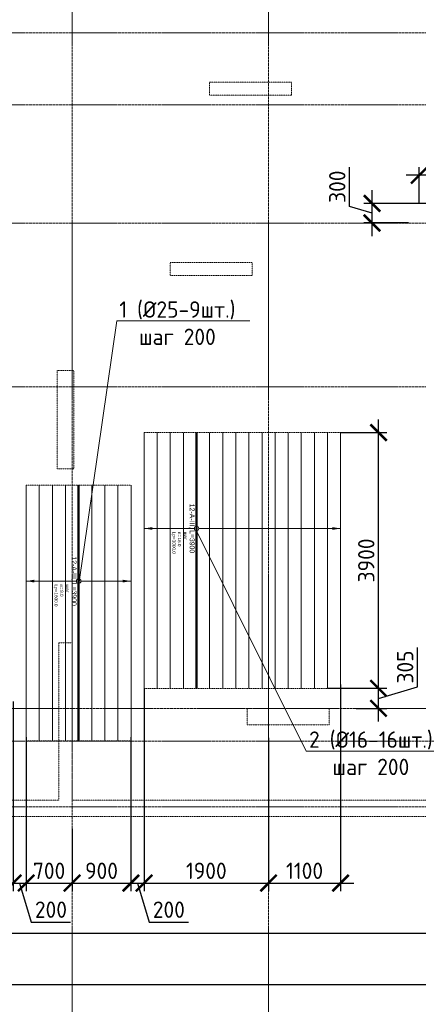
# Model space of a CAD drawing. Header units: millimetres. Extents: x -56135 to 1694203, y -446411 to -23139.
# Tile 195 of 256: x 895151 to 901238, y -131212 to -116199. Entities that reach past the tile are written whole.
import ezdxf
from ezdxf import colors
from ezdxf.entities.mleader import LeaderData, LeaderLine
from ezdxf.enums import TextEntityAlignment as Align
from ezdxf.math import Vec2, Vec3

# ---------------------------------------------------------------- set-up
doc = ezdxf.new("R2010")
doc.units = ezdxf.units.MM
doc.set_wipeout_variables(frame=1)
for name, pattern in [('01 Штриховая _4 мм_', [6, 3.5, -2.5]), ('______5', [1100, 800, -100, 100, -100]), ('GOST2.303 4', [7, 5, -2, 0]), ('осевая', [50.8, 31.75, -6.35, 6.35, -6.35])]:
    doc.linetypes.add(name, pattern=pattern)
for name, color, linetype, lineweight in [('0 Фундамент', 5, 'Continuous', 30), ('АрмСтер', 2, 'Continuous', 50), ('контур распр. стерхней', 2, 'GOST2.303 4', 20), ('Оси', 40, '______5', 18), ('подоснова', 151, 'Continuous', 5), ('РАЗМЕРЫ', 1, 'Continuous', 9), ('СТЕНЫ', 3, 'Continuous', 30)]:
    doc.layers.add(name, color=color, linetype=linetype, lineweight=lineweight)
doc.layers.add('АрмСтер_атрибуты', color=2, linetype='Continuous', lineweight=0, plot=False)
doc.layers.add('АрмСтер_невид', color=8, linetype='Continuous', lineweight=0, plot=False)
doc.styles.add('GOST-2.304_Type-B', font='GOST_Common.ttf')
doc.styles.get("Standard").update_dxf_attribs({"font": 'arial.ttf'})
doc.styles.add('Аннотативный', font='arial.ttf')
doc.dimstyles.new('СПДС', dxfattribs={"dimscale": 100, "dimtxt": 2.5, "dimasz": 2.5, "dimexe": 1.25, "dimexo": 0, "dimtad": 1, "dimdec": 0, "dimtxsty": 'GOST-2.304_Type-B', "dimblk": 'ARCHTICK', "dimcen": 2.5, "dimdle": 2, "dimadec": 0, "dimazin": 2, "dimtfac": 0.75, "dimtdec": 0, "dimtmove": 1, "dimatfit": 3, "dimfxl": 1, "dimtolj": 1, "dimarcsym": 1})

# ---------------------------------------------------------------- blocks, each defined once
blk = doc.blocks.new('оси 2.2-2.3')
at = {"layer": 'Оси', "color": 16, "linetype": 'осевая', "lineweight": 0, "transparency": 33554687}
for p, q in [((508254.9, -104267.9), (508254.9, -134893.5)), ((511254.9, -104267.9), (511254.9, -134893.5)), ((468076.3, -116595.4), (524372.9, -116595.4)), ((468076.3, -117695.4), (524372.9, -117695.4)), ((468076.3, -119495.4), (524372.9, -119495.4)), ((468076.3, -121995.4), (524372.9, -121995.4)), ((468653.8, -126895.4), (523707.4, -126895.4)), ((468076.3, -127395.4), (524372.9, -127395.4)), ((468076.3, -128395.4), (524372.9, -128395.4))]:
    blk.add_line(p, q, dxfattribs=at)
blk = doc.blocks.new('_ArchTick')
at = {"color": 0, "linetype": 'ByBlock', "const_width": 0.15}
blk.add_lwpolyline([(-0.5, -0.5), (0.5, 0.5)], dxfattribs=at)
blk = doc.blocks.new('*D175')
at = {"layer": 'DEFPOINTS', "color": 0, "transparency": 16777216}
for p in [(908951, -130129), (862151, -130711), (862151, -130913)]:
    blk.add_point(p, dxfattribs=at)
at = {"layer": 'РАЗМЕРЫ', "color": 0, "lineweight": -2, "transparency": 16777216}
for p, q in [((908951, -130129), (908951, -131038)), ((862151, -130711), (862151, -131038)), ((909151, -130913), (861951, -130913))]:
    blk.add_line(p, q, dxfattribs=at)
at = {"layer": 'РАЗМЕРЫ', "color": 0, "lineweight": -2, "transparency": 16777216, "xscale": 250, "yscale": 250, "zscale": 250, "rotation": 180}
blk.add_blockref('_ArchTick', (862151, -130913), dxfattribs=at)
at = {"layer": 'РАЗМЕРЫ', "color": 0, "lineweight": -2, "transparency": 16777216, "xscale": 250, "yscale": 250, "zscale": 250}
blk.add_blockref('_ArchTick', (908951, -130913), dxfattribs=at)
at = {"layer": 'РАЗМЕРЫ', "color": 0, "transparency": 16777216, "insert": (885551, -130725), "char_height": 250, "attachment_point": 5, "style": 'GOST-2.304_Type-B'}
blk.add_mtext('\\A1;46800', dxfattribs=at)
blk = doc.blocks.new('*U184')
at = {"layer": 'АрмСтер_невид', "ltscale": 100}
for p, q in [((-1463, 800), (2437, 800)), ((-1463, 600), (2437, 600)), ((-1463, 400), (2437, 400)), ((-1463, 200), (2437, 200)), ((-1463, -200), (2437, -200)), ((-1463, -400), (2437, -400)), ((-1463, -600), (2437, -600)), ((-1463, -800), (2437, -800))]:
    blk.add_line(p, q, dxfattribs=at)
at = {"layer": 'РАЗМЕРЫ'}
for p, q in [((112, 800), (-112, 800)), ((112, -800), (-112, -800))]:
    blk.add_line(p, q, dxfattribs=at)
at = {"layer": 'РАЗМЕРЫ', "ltscale": 15}
blk.add_line((0, -800), (0, 800), dxfattribs=at)
at = {"layer": 'РАЗМЕРЫ'}
for points in [[(0, 800), (21, 675), (-21, 675)], [(0, -800), (21, -675), (-21, -675)]]:
    blk.add_solid(points, dxfattribs=at)
at = {"layer": 'АрмСтер_атрибуты', "color": 215, "ltscale": 15, "style": 'Аннотативный'}
for s, p in [('шаг', (51, -194)), ('n=', (51, -285)), ('Lр=', (50, -368))]:
    blk.add_text(s, height=50, dxfattribs=at).set_placement(p)
at = {"layer": 'АрмСтер_атрибуты', "style": 'Аннотативный', "flags": 8}
blk.add_attdef('ПОЗ', (110, 30), '', height=75, dxfattribs=at)
at = {"layer": 'АрмСтер_атрибуты', "color": 215, "style": 'Аннотативный'}
for tag, p, flags in [('ШАГ', (191, -194), 10), ('КОЛ', (138, -285), 8), ('ШИРИНА', (173, -368), 8)]:
    blk.add_attdef(tag, p, '', height=50, dxfattribs=dict(at, flags=flags))
at = {"layer": 'АрмСтер_атрибуты', "flags": 9}
for tag, p in [('ОБОЗНАЧЕНИЕ', (-1034, -1124)), ('МАССА', (-1034, -1010))]:
    blk.add_attdef(tag, p, '', height=75, dxfattribs=at)
at = {"linetype": 'Continuous', "lineweight": 0}
blk.add_wipeout([(35, 0), (28, 21), (11, 33), (-11, 33), (-28, 21), (-35, 0), (-28, -21), (-11, -33), (11, -33), (28, -21)], dxfattribs=at)
at = {"color": 0, "linetype": 'ByBlock', "lineweight": -2, "ltscale": 100}
blk.add_line((-1463, 0), (2437, 0), dxfattribs=at)
at = {"layer": 'АрмСтер_невид', "ltscale": 100}
blk.add_line((-1463, 0), (2437, 0), dxfattribs=at)
at = {"layer": 'РАЗМЕРЫ'}
blk.add_circle((0, 0), 35, dxfattribs=at)
at = {"layer": 'АрмСтер_атрибуты', "style": 'Аннотативный', "flags": 8}
blk.add_attdef('НАИМЕНОВАНИЕ', text='', height=75, dxfattribs=at).set_placement((0, -29), align=Align.TOP_CENTER)
blk = doc.blocks.new('_None')
blk = doc.blocks.new('*U185')
at = {"layer": 'АрмСтер_невид', "ltscale": 100}
for p, q in [((-1463, 2200), (2437, 2200)), ((-1463, 2000), (2437, 2000)), ((-1463, 1800), (2437, 1800)), ((-1463, 1600), (2437, 1600)), ((-1463, 1400), (2437, 1400)), ((-1463, 1200), (2437, 1200)), ((-1463, 1000), (2437, 1000)), ((-1463, 800), (2437, 800)), ((-1463, 600), (2437, 600)), ((-1463, 400), (2437, 400)), ((-1463, 200), (2437, 200)), ((-1463, -200), (2437, -200)), ((-1463, -400), (2437, -400)), ((-1463, -600), (2437, -600)), ((-1463, -800), (2437, -800))]:
    blk.add_line(p, q, dxfattribs=at)
at = {"layer": 'РАЗМЕРЫ'}
for p, q in [((112, 2200), (-112, 2200)), ((112, -800), (-112, -800))]:
    blk.add_line(p, q, dxfattribs=at)
at = {"layer": 'РАЗМЕРЫ', "ltscale": 15}
blk.add_line((0, -800), (0, 2200), dxfattribs=at)
at = {"layer": 'РАЗМЕРЫ'}
for points in [[(0, 2200), (21, 2075), (-21, 2075)], [(0, -800), (21, -675), (-21, -675)]]:
    blk.add_solid(points, dxfattribs=at)
at = {"layer": 'АрмСтер_атрибуты', "color": 215, "ltscale": 15, "style": 'Аннотативный'}
for s, p in [('шаг', (51, -194)), ('n=', (51, -285)), ('Lр=', (50, -368))]:
    blk.add_text(s, height=50, dxfattribs=at).set_placement(p)
at = {"layer": 'АрмСтер_атрибуты', "style": 'Аннотативный', "flags": 8}
blk.add_attdef('ПОЗ', (110, 30), '', height=75, dxfattribs=at)
at = {"layer": 'АрмСтер_атрибуты', "color": 215, "style": 'Аннотативный'}
for tag, p, flags in [('ШАГ', (191, -194), 10), ('КОЛ', (138, -285), 8), ('ШИРИНА', (173, -368), 8)]:
    blk.add_attdef(tag, p, '', height=50, dxfattribs=dict(at, flags=flags))
at = {"layer": 'АрмСтер_атрибуты', "flags": 9}
for tag, p in [('ОБОЗНАЧЕНИЕ', (-1034, -1124)), ('МАССА', (-1034, -1010))]:
    blk.add_attdef(tag, p, '', height=75, dxfattribs=at)
at = {"linetype": 'Continuous', "lineweight": 0}
blk.add_wipeout([(35, 0), (28, 21), (11, 33), (-11, 33), (-28, 21), (-35, 0), (-28, -21), (-11, -33), (11, -33), (28, -21)], dxfattribs=at)
at = {"color": 0, "linetype": 'ByBlock', "lineweight": -2, "ltscale": 100}
blk.add_line((-1463, 0), (2437, 0), dxfattribs=at)
at = {"layer": 'АрмСтер_невид', "ltscale": 100}
blk.add_line((-1463, 0), (2437, 0), dxfattribs=at)
at = {"layer": 'РАЗМЕРЫ'}
blk.add_circle((0, 0), 35, dxfattribs=at)
at = {"layer": 'АрмСтер_атрибуты', "style": 'Аннотативный', "flags": 8}
blk.add_attdef('НАИМЕНОВАНИЕ', text='', height=75, dxfattribs=at).set_placement((0, -29), align=Align.TOP_CENTER)
blk = doc.blocks.new('*D196')
at = {"layer": 'DEFPOINTS', "color": 0, "transparency": 16777216}
for p in [(901251, -118571), (901251, -119000), (902751, -118906)]:
    blk.add_point(p, dxfattribs=at)
at = {"layer": 'РАЗМЕРЫ', "color": 0, "lineweight": -2, "transparency": 16777216}
for p, q in [((901251, -119000), (901251, -118446)), ((902751, -118906), (902751, -118446)), ((902951, -118571), (901051, -118571))]:
    blk.add_line(p, q, dxfattribs=at)
at = {"layer": 'РАЗМЕРЫ', "color": 0, "lineweight": -2, "transparency": 16777216, "xscale": 250, "yscale": 250, "zscale": 250, "rotation": 180}
blk.add_blockref('_ArchTick', (901251, -118571), dxfattribs=at)
at = {"layer": 'РАЗМЕРЫ', "color": 0, "lineweight": -2, "transparency": 16777216, "xscale": 250, "yscale": 250, "zscale": 250}
blk.add_blockref('_ArchTick', (902751, -118571), dxfattribs=at)
at = {"layer": 'РАЗМЕРЫ', "color": 0, "transparency": 16777216, "insert": (902001, -118383), "char_height": 250, "attachment_point": 5, "style": 'GOST-2.304_Type-B'}
blk.add_mtext('\\A1;1500', dxfattribs=at)
blk = doc.blocks.new('*D208')
at = {"layer": 'DEFPOINTS', "color": 0, "transparency": 16777216}
for p in [(900531, -119000), (901361, -119000), (901090, -119299)]:
    blk.add_point(p, dxfattribs=at)
at = {"layer": 'РАЗМЕРЫ', "color": 0, "lineweight": -2, "transparency": 16777216}
for p, q in [((900188, -119046), (900188, -118446)), ((900531, -119499), (900531, -118800)), ((900531, -119149), (900188, -119046)), ((901361, -119000), (900406, -119000)), ((901090, -119299), (900406, -119299))]:
    blk.add_line(p, q, dxfattribs=at)
at = {"layer": 'РАЗМЕРЫ', "color": 0, "lineweight": -2, "transparency": 16777216, "xscale": 250, "yscale": 250, "zscale": 250}
for p, rotation in [((900531, -119000), 90), ((900531, -119299), 270)]:
    blk.add_blockref('_ArchTick', p, dxfattribs=dict(at, rotation=rotation))
at = {"layer": 'РАЗМЕРЫ', "color": 0, "transparency": 16777216, "insert": (900000, -118746), "char_height": 250, "attachment_point": 5, "rotation": 90, "style": 'GOST-2.304_Type-B'}
blk.add_mtext('\\A1;300', dxfattribs=at)
blk = doc.blocks.new('*D230')
at = {"layer": 'DEFPOINTS', "color": 0, "transparency": 16777216}
for p in [(895051, -126597), (893651, -127199), (895051, -129363)]:
    blk.add_point(p, dxfattribs=at)
at = {"layer": 'РАЗМЕРЫ', "color": 0, "lineweight": -2, "transparency": 16777216}
for p, q in [((895051, -126597), (895051, -129488)), ((893651, -127199), (893651, -129488)), ((893451, -129363), (895251, -129363))]:
    blk.add_line(p, q, dxfattribs=at)
at = {"layer": 'РАЗМЕРЫ', "color": 0, "lineweight": -2, "transparency": 16777216, "xscale": 250, "yscale": 250, "zscale": 250, "rotation": 180}
blk.add_blockref('_ArchTick', (893651, -129363), dxfattribs=at)
at = {"layer": 'РАЗМЕРЫ', "color": 0, "lineweight": -2, "transparency": 16777216, "xscale": 250, "yscale": 250, "zscale": 250}
blk.add_blockref('_ArchTick', (895051, -129363), dxfattribs=at)
at = {"layer": 'РАЗМЕРЫ', "color": 0, "transparency": 16777216, "insert": (894351, -129176), "char_height": 250, "attachment_point": 5, "style": 'GOST-2.304_Type-B'}
blk.add_mtext('\\A1;1400', dxfattribs=at)
blk = doc.blocks.new('*D231')
at = {"layer": 'DEFPOINTS', "color": 0, "transparency": 16777216}
for p in [(895051, -126597), (895251, -127139), (895251, -129363)]:
    blk.add_point(p, dxfattribs=at)
at = {"layer": 'РАЗМЕРЫ', "color": 0, "lineweight": -2, "transparency": 16777216}
for p, q in [((895051, -126597), (895051, -129488)), ((895251, -127139), (895251, -129488)), ((894851, -129363), (895451, -129363)), ((895151, -129363), (895329, -129957)), ((895329, -129957), (895929, -129957))]:
    blk.add_line(p, q, dxfattribs=at)
at = {"layer": 'РАЗМЕРЫ', "color": 0, "lineweight": -2, "transparency": 16777216, "xscale": 250, "yscale": 250, "zscale": 250, "rotation": 180}
blk.add_blockref('_ArchTick', (895051, -129363), dxfattribs=at)
at = {"layer": 'РАЗМЕРЫ', "color": 0, "lineweight": -2, "transparency": 16777216, "xscale": 250, "yscale": 250, "zscale": 250}
blk.add_blockref('_ArchTick', (895251, -129363), dxfattribs=at)
at = {"layer": 'РАЗМЕРЫ', "color": 0, "transparency": 16777216, "insert": (895629, -129769), "char_height": 250, "attachment_point": 5, "style": 'GOST-2.304_Type-B'}
blk.add_mtext('\\A1;200', dxfattribs=at)
blk = doc.blocks.new('*D232')
at = {"layer": 'DEFPOINTS', "color": 0, "transparency": 16777216}
for p in [(895251, -127139), (895951, -128536), (895951, -129363)]:
    blk.add_point(p, dxfattribs=at)
at = {"layer": 'РАЗМЕРЫ', "color": 0, "lineweight": -2, "transparency": 16777216}
for p, q in [((895251, -127139), (895251, -129488)), ((895951, -128536), (895951, -129488)), ((895051, -129363), (896151, -129363))]:
    blk.add_line(p, q, dxfattribs=at)
at = {"layer": 'РАЗМЕРЫ', "color": 0, "lineweight": -2, "transparency": 16777216, "xscale": 250, "yscale": 250, "zscale": 250, "rotation": 180}
blk.add_blockref('_ArchTick', (895251, -129363), dxfattribs=at)
at = {"layer": 'РАЗМЕРЫ', "color": 0, "lineweight": -2, "transparency": 16777216, "xscale": 250, "yscale": 250, "zscale": 250}
blk.add_blockref('_ArchTick', (895951, -129363), dxfattribs=at)
at = {"layer": 'РАЗМЕРЫ', "color": 0, "transparency": 16777216, "insert": (895601, -129176), "char_height": 250, "attachment_point": 5, "style": 'GOST-2.304_Type-B'}
blk.add_mtext('\\A1;700', dxfattribs=at)
blk = doc.blocks.new('*D233')
at = {"layer": 'DEFPOINTS', "color": 0, "transparency": 16777216}
for p in [(897051, -126394), (896851, -127139), (897051, -129363)]:
    blk.add_point(p, dxfattribs=at)
at = {"layer": 'РАЗМЕРЫ', "color": 0, "lineweight": -2, "transparency": 16777216}
for p, q in [((897051, -126394), (897051, -129488)), ((896851, -127139), (896851, -129488)), ((896651, -129363), (897251, -129363)), ((896951, -129363), (897129, -129957)), ((897129, -129957), (897729, -129957))]:
    blk.add_line(p, q, dxfattribs=at)
at = {"layer": 'РАЗМЕРЫ', "color": 0, "lineweight": -2, "transparency": 16777216, "xscale": 250, "yscale": 250, "zscale": 250, "rotation": 180}
blk.add_blockref('_ArchTick', (896851, -129363), dxfattribs=at)
at = {"layer": 'РАЗМЕРЫ', "color": 0, "lineweight": -2, "transparency": 16777216, "xscale": 250, "yscale": 250, "zscale": 250}
blk.add_blockref('_ArchTick', (897051, -129363), dxfattribs=at)
at = {"layer": 'РАЗМЕРЫ', "color": 0, "transparency": 16777216, "insert": (897429, -129769), "char_height": 250, "attachment_point": 5, "style": 'GOST-2.304_Type-B'}
blk.add_mtext('\\A1;200', dxfattribs=at)
blk = doc.blocks.new('*D234')
at = {"layer": 'DEFPOINTS', "color": 0, "transparency": 16777216}
for p in [(897051, -126394), (898951, -127147), (898951, -129363)]:
    blk.add_point(p, dxfattribs=at)
at = {"layer": 'РАЗМЕРЫ', "color": 0, "lineweight": -2, "transparency": 16777216}
for p, q in [((897051, -126394), (897051, -129488)), ((898951, -127147), (898951, -129488)), ((896851, -129363), (899151, -129363))]:
    blk.add_line(p, q, dxfattribs=at)
at = {"layer": 'РАЗМЕРЫ', "color": 0, "lineweight": -2, "transparency": 16777216, "xscale": 250, "yscale": 250, "zscale": 250, "rotation": 180}
blk.add_blockref('_ArchTick', (897051, -129363), dxfattribs=at)
at = {"layer": 'РАЗМЕРЫ', "color": 0, "lineweight": -2, "transparency": 16777216, "xscale": 250, "yscale": 250, "zscale": 250}
blk.add_blockref('_ArchTick', (898951, -129363), dxfattribs=at)
at = {"layer": 'РАЗМЕРЫ', "color": 0, "transparency": 16777216, "insert": (898001, -129176), "char_height": 250, "attachment_point": 5, "style": 'GOST-2.304_Type-B'}
blk.add_mtext('\\A1;1900', dxfattribs=at)
blk = doc.blocks.new('*D235')
at = {"layer": 'DEFPOINTS', "color": 0, "transparency": 16777216}
for p in [(900051, -126336), (898951, -127147), (900051, -129363)]:
    blk.add_point(p, dxfattribs=at)
at = {"layer": 'РАЗМЕРЫ', "color": 0, "lineweight": -2, "transparency": 16777216}
for p, q in [((900051, -126336), (900051, -129488)), ((898951, -127147), (898951, -129488)), ((898751, -129363), (900251, -129363))]:
    blk.add_line(p, q, dxfattribs=at)
at = {"layer": 'РАЗМЕРЫ', "color": 0, "lineweight": -2, "transparency": 16777216, "xscale": 250, "yscale": 250, "zscale": 250, "rotation": 180}
blk.add_blockref('_ArchTick', (898951, -129363), dxfattribs=at)
at = {"layer": 'РАЗМЕРЫ', "color": 0, "lineweight": -2, "transparency": 16777216, "xscale": 250, "yscale": 250, "zscale": 250}
blk.add_blockref('_ArchTick', (900051, -129363), dxfattribs=at)
at = {"layer": 'РАЗМЕРЫ', "color": 0, "transparency": 16777216, "insert": (899501, -129176), "char_height": 250, "attachment_point": 5, "style": 'GOST-2.304_Type-B'}
blk.add_mtext('\\A1;1100', dxfattribs=at)
blk = doc.blocks.new('*D236')
at = {"layer": 'DEFPOINTS', "color": 0, "transparency": 16777216}
for p in [(896851, -128419), (895951, -128536), (896851, -129363)]:
    blk.add_point(p, dxfattribs=at)
at = {"layer": 'РАЗМЕРЫ', "color": 0, "lineweight": -2, "transparency": 16777216}
for p, q in [((896851, -128419), (896851, -129488)), ((895951, -128536), (895951, -129488)), ((895751, -129363), (897051, -129363))]:
    blk.add_line(p, q, dxfattribs=at)
at = {"layer": 'РАЗМЕРЫ', "color": 0, "lineweight": -2, "transparency": 16777216, "xscale": 250, "yscale": 250, "zscale": 250, "rotation": 180}
blk.add_blockref('_ArchTick', (895951, -129363), dxfattribs=at)
at = {"layer": 'РАЗМЕРЫ', "color": 0, "lineweight": -2, "transparency": 16777216, "xscale": 250, "yscale": 250, "zscale": 250}
blk.add_blockref('_ArchTick', (896851, -129363), dxfattribs=at)
at = {"layer": 'РАЗМЕРЫ', "color": 0, "transparency": 16777216, "insert": (896401, -129176), "char_height": 250, "attachment_point": 5, "style": 'GOST-2.304_Type-B'}
blk.add_mtext('\\A1;900', dxfattribs=at)
blk = doc.blocks.new('*D250')
at = {"layer": 'DEFPOINTS', "color": 0, "transparency": 16777216}
for p in [(899851, -126394), (900631, -126394), (900291, -126699)]:
    blk.add_point(p, dxfattribs=at)
at = {"layer": 'РАЗМЕРЫ', "color": 0, "lineweight": -2, "transparency": 16777216}
for p, q in [((901224, -126369), (901224, -125769)), ((900631, -126899), (900631, -126194)), ((899851, -126394), (900756, -126394)), ((900631, -126547), (901224, -126369)), ((900291, -126699), (900756, -126699))]:
    blk.add_line(p, q, dxfattribs=at)
at = {"layer": 'РАЗМЕРЫ', "color": 0, "lineweight": -2, "transparency": 16777216, "xscale": 250, "yscale": 250, "zscale": 250}
for p, rotation in [((900631, -126394), 90), ((900631, -126699), 270)]:
    blk.add_blockref('_ArchTick', p, dxfattribs=dict(at, rotation=rotation))
at = {"layer": 'РАЗМЕРЫ', "color": 0, "transparency": 16777216, "insert": (901037, -126069), "char_height": 250, "attachment_point": 5, "rotation": 90, "style": 'GOST-2.304_Type-B'}
blk.add_mtext('\\A1;305', dxfattribs=at)
blk = doc.blocks.new('*D251')
at = {"layer": 'DEFPOINTS', "color": 0, "transparency": 16777216}
for p in [(900051, -122494), (900631, -122494), (899851, -126394)]:
    blk.add_point(p, dxfattribs=at)
at = {"layer": 'РАЗМЕРЫ', "color": 0, "lineweight": -2, "transparency": 16777216}
for p, q in [((900631, -126594), (900631, -122294)), ((900051, -122494), (900756, -122494)), ((899851, -126394), (900756, -126394))]:
    blk.add_line(p, q, dxfattribs=at)
at = {"layer": 'РАЗМЕРЫ', "color": 0, "lineweight": -2, "transparency": 16777216, "xscale": 250, "yscale": 250, "zscale": 250}
for p, rotation in [((900631, -122494), 90), ((900631, -126394), 270)]:
    blk.add_blockref('_ArchTick', p, dxfattribs=dict(at, rotation=rotation))
at = {"layer": 'РАЗМЕРЫ', "color": 0, "transparency": 16777216, "insert": (900443, -124444), "char_height": 250, "attachment_point": 5, "rotation": 90, "style": 'GOST-2.304_Type-B'}
blk.add_mtext('\\A1;3900', dxfattribs=at)
blk = doc.blocks.new('стены  тп')
at = {"layer": 'СТЕНЫ', "color": 251, "linetype": '01 Штриховая _4 мм_', "lineweight": 0, "true_color": 0x636466}
for p, q in [((579862, -327476, 3100), (578612, -327476, 3100)), ((578612, -327476, 3100), (578612, -327676, 3100)), ((579862, -327676, 3100), (579862, -327476, 3100)), ((578612, -327676, 3100), (579862, -327676, 3100)), ((579262, -330226, 3100), (578012, -330226, 3100)), ((578012, -330226, 3100), (578012, -330426, 3100)), ((579262, -330426, 3100), (579262, -330226, 3100)), ((578012, -330426, 3100), (579262, -330426, 3100)), ((576537, -331876, 3100), (576287, -331876, 3100)), ((576287, -331876, 3100), (576287, -331876, 3100)), ((576287, -331876, 3100), (576287, -331996, 3100)), ((576537, -331996, 3100), (576537, -331876, 3100)), ((576287, -331996, 3100), (576287, -333376, 3100)), ((576537, -333376, 3100), (576537, -331996, 3100)), ((576287, -333376, 3100), (576512, -333376, 3100)), ((576512, -333376, 3100), (576537, -333376, 3100)), ((576512, -336026, 3100), (576312, -336026, 3100)), ((576312, -336026, 3100), (576312, -336146, 3100)), ((576512, -336146, 3100), (576512, -336026, 3100)), ((576312, -336146, 3100), (576312, -338426, 3100)), ((576512, -338426, 3100), (576512, -336146, 3100)), ((579312, -337026, 3100), (579187, -337026, 3100)), ((579187, -337026, 3100), (579187, -337276, 3100)), ((580192, -337026, 3100), (579312, -337026, 3100)), ((580312, -337026, 3100), (580192, -337026, 3100)), ((580437, -337026, 3100), (580312, -337026, 3100)), ((580437, -337276, 3100), (580437, -337026, 3100)), ((579187, -337276, 3100), (579312, -337276, 3100)), ((579312, -337276, 3100), (580192, -337276, 3100)), ((580192, -337276, 3100), (580312, -337276, 3100)), ((580312, -337276, 3100), (580437, -337276, 3100)), ((576312, -338426, 3100), (573662, -338426, 3100)), ((578212, -338426, 3100), (576512, -338426, 3100)), ((578332, -338426, 3100), (578212, -338426, 3100)), ((580192, -338426, 3100), (578332, -338426, 3100)), ((580312, -338426, 3100), (580192, -338426, 3100)), ((583112, -338426, 3100), (580312, -338426, 3100)), ((564162, -338676, 3100), (589512, -338676, 3100))]:
    blk.add_line(p, q, dxfattribs=at)

msp = doc.modelspace()

# ---------------------------------------------------------------- linework, layer by layer
at = {"layer": '0 Фундамент'}
msp.add_lwpolyline([(861851, -105949.2), (861851, -130129.2), (869201, -130129.2), (869201, -130129.2), (881701, -130129.2), (881701, -130129.2), (884051, -130129.2), (884051, -130129.2), (909501, -130129.2), (909501, -126049.2), (910981, -126049.2), (910981, -117449.2), (909501, -117449.2), (909501, -105949.2), (861851, -105949.2)], dxfattribs=at)
at = {"layer": 'контур распр. стерхней', "linetype": '01 Штриховая _4 мм_'}
for points in [[(897051.4, -126394.2), (897051.4, -122494.2), (900051.4, -122494.2), (900051.4, -126394.2)], [(895251.4, -127196.7), (895251.4, -123296.7), (896851.4, -123296.7), (896851.4, -127196.7)]]:
    msp.add_lwpolyline(points, close=True, dxfattribs=at)

# ---------------------------------------------------------------- block references
at = {"layer": 'РАЗМЕРЫ', "color": 1}
msp.add_blockref('оси 2.2-2.3', (387696.3, 196.2), dxfattribs=at)

# ---------------------------------------------------------------- dimensions: what is measured, and where the dimension line sits
at = {"layer": 'РАЗМЕРЫ'}
dim = msp.add_linear_dim(base=(901251.4, -118570.6), p1=(902751.3, -118905.9), p2=(901251.4, -118999.6), dimstyle='СПДС', dxfattribs=at)
dim.commit()
dim.dimension.update_dxf_attribs({"geometry": '*D196', "text_midpoint": (902001.3, -118383.1)})
at = {"layer": 'РАЗМЕРЫ', "color": 1}
dim = msp.add_linear_dim(base=(900531.4, -118999.6), p1=(901090.4, -119299.2), p2=(901361, -118999.6), angle=90, dimstyle='СПДС', dxfattribs=at)
dim.commit()
dim.dimension.update_dxf_attribs({"geometry": '*D208', "text_midpoint": (900000.2, -118983.8)})
for base, p1, p2, picture, middle in [((896851.4, -129363.1), (895951.3, -128536.2), (896851.4, -128418.9), '*D236', (896401.3, -129175.6)), ((862151.3, -130913), (908951.2, -130129.2), (862151.3, -130711.2), '*D175', (885551.3, -130725.5))]:
    dim = msp.add_linear_dim(base=base, p1=p1, p2=p2, dimstyle='СПДС', dxfattribs=at)
    dim.commit()
    dim.dimension.update_dxf_attribs({"geometry": picture, "text_midpoint": middle})

# ---------------------------------------------------------------- next in the draw order: block references
at = {"layer": 'АрмСтер', "ltscale": 15}
ref = msp.add_blockref('*U184', (896051.4, -124759.2), dxfattribs=dict(at, rotation=270))
ref.add_attrib('НАИМЕНОВАНИЕ', '12-A-III, L=3900', dxfattribs={"layer": 'АрмСтер_атрибуты', "height": 75, "rotation": 270, "style": 'Аннотативный', "flags": 8}).set_placement((896022, -124759.2), align=Align.TOP_CENTER)
ref.add_attrib('КОЛ', '9.0', (895766.2, -124897.2), dxfattribs={"layer": 'АрмСтер_атрибуты', "color": 215, "height": 50, "rotation": 270, "style": 'Аннотативный', "flags": 8})
ref.add_attrib('ШИРИНА', '1600.0', (895683.6, -124932), dxfattribs={"layer": 'АрмСтер_атрибуты', "color": 215, "height": 50, "rotation": 270, "style": 'Аннотативный', "flags": 8})

# ---------------------------------------------------------------- next in the draw order: dimensions: what is measured, and where the dimension line sits
at = {"layer": 'РАЗМЕРЫ', "color": 1}
for base, p1, p2, picture, middle in [((895051.4, -129363.1), (893651.3, -127199.2), (895051.4, -126596.7), '*D230', (894351.3, -129175.6)), ((895251.4, -129363.1), (895051.4, -126596.7), (895251.4, -127139.5), '*D231', (895392, -129769.4)), ((895951.3, -129363.1), (895251.4, -127139.5), (895951.3, -128536.2), '*D232', (895601.3, -129175.6))]:
    dim = msp.add_linear_dim(base=base, p1=p1, p2=p2, dimstyle='СПДС', dxfattribs=at)
    dim.commit()
    dim.dimension.update_dxf_attribs({"geometry": picture, "text_midpoint": middle})

# ---------------------------------------------------------------- next in the draw order: leaders
at = {"layer": 'подоснова', "color": 2, "ltscale": 0.3}
ml = msp.add_multileader_mtext('Standard', dxfattribs=at)
ml.set_content('1 (%%C25-9шт.)\\Pшаг 200', color=2, style='GOST-2.304_Type-B')
ml.set_leader_properties(color=256, linetype='ByLayer', lineweight=15)
ml.set_arrow_properties(name='NONE')
ml.build(insert=Vec2(0, 0))
ml.multileader.update_dxf_attribs({"text_left_attachment_type": 6, "text_right_attachment_type": 6, "dogleg_length": 0.1, "arrow_head_size": 18})
ctx = ml.context
ctx.base_point, ctx.char_height, ctx.arrow_head_size, ctx.landing_gap_size, ctx.plane_origin = Vec3(896634.2, -120793), 250, 18, 20, Vec3(887599.6, -122453.4)
ctx.left_attachment, ctx.right_attachment, ctx.text_align_type = 6, 6, 1
notes = []
notes.append((ctx, [(0, (1, 1, 0), (896634.1, -120793), (1, 0), 0.1, [(0, [(896056.5, -124803.9)], 0, [])])]))
ctx.mtext.insert, ctx.mtext.alignment, ctx.mtext.flow_direction = Vec3(897559.5, -120493), 2, 5
for ctx, leaders in notes:
    for number, flags, end, landing, length, lines in leaders:
        leader = LeaderData()
        leader.index, (leader.has_last_leader_line, leader.has_dogleg_vector, leader.attachment_direction) = number, flags
        leader.last_leader_point, leader.dogleg_vector, leader.dogleg_length = Vec3(end), Vec3(landing), length
        for number, points, colour, breaks in lines:
            line = LeaderLine()
            line.index, line.vertices, line.color, line.breaks = number, Vec3.list(points), colors.encode_raw_color(colour), breaks
            leader.lines.append(line)
        ctx.leaders.append(leader)

# ---------------------------------------------------------------- next in the draw order: block references
at = {"layer": 'АрмСтер', "ltscale": 15}
ref = msp.add_blockref('*U185', (897851.4, -123956.7), dxfattribs=dict(at, rotation=270))
ref.add_attrib('НАИМЕНОВАНИЕ', '12-A-III, L=3900', dxfattribs={"layer": 'АрмСтер_атрибуты', "height": 75, "rotation": 270, "style": 'Аннотативный', "flags": 8}).set_placement((897822, -123956.7), align=Align.TOP_CENTER)
ref.add_attrib('КОЛ', '16.0', (897566.2, -124094.7), dxfattribs={"layer": 'АрмСтер_атрибуты', "color": 215, "height": 50, "rotation": 270, "style": 'Аннотативный', "flags": 8})
ref.add_attrib('ШИРИНА', '3000.0', (897483.6, -124129.5), dxfattribs={"layer": 'АрмСтер_атрибуты', "color": 215, "height": 50, "rotation": 270, "style": 'Аннотативный', "flags": 8})

# ---------------------------------------------------------------- next in the draw order: block references
at = {"layer": 'РАЗМЕРЫ'}
msp.add_blockref('стены  тп', (319438.9, 210326.6, -3100), dxfattribs=at)

# ---------------------------------------------------------------- next in the draw order: dimensions: what is measured, and where the dimension line sits
at = {"layer": 'РАЗМЕРЫ', "color": 1}
for base, p1, p2, picture, middle in [((900630.7, -122494.2), (899851.4, -126394.2), (900051.4, -122494.2), '*D251', (900443.2, -124444.2)), ((900630.7, -126394.2), (900291.1, -126699.2), (899851.4, -126394.2), '*D250', (901037, -126306))]:
    dim = msp.add_linear_dim(base=base, p1=p1, p2=p2, angle=90, dimstyle='СПДС', dxfattribs=at)
    dim.commit()
    dim.dimension.update_dxf_attribs({"geometry": picture, "text_midpoint": middle})
for base, p1, p2, picture, middle in [((897051.4, -129363.1), (896851.4, -127139.4), (897051.4, -126394.2), '*D233', (897192, -129769.4)), ((898951.3, -129363.1), (897051.4, -126394.2), (898951.3, -127147), '*D234', (898001.3, -129175.6)), ((900051.4, -129363.1), (898951.3, -127147), (900051.4, -126336.2), '*D235', (899501.3, -129175.6))]:
    dim = msp.add_linear_dim(base=base, p1=p1, p2=p2, dimstyle='СПДС', dxfattribs=at)
    dim.commit()
    dim.dimension.update_dxf_attribs({"geometry": picture, "text_midpoint": middle})

# ---------------------------------------------------------------- next in the draw order: leaders
at = {"layer": 'подоснова', "color": 2, "ltscale": 0.3}
ml = msp.add_multileader_mtext('Standard', dxfattribs=at)
ml.set_content('2 (%%C16-16шт.)\\Pшаг 200', color=2, style='GOST-2.304_Type-B')
ml.set_leader_properties(color=256, linetype='ByLayer', lineweight=15)
ml.set_arrow_properties(name='NONE')
ml.build(insert=Vec2(0, 0))
ml.multileader.update_dxf_attribs({"text_left_attachment_type": 6, "text_right_attachment_type": 6, "dogleg_length": 0.1, "arrow_head_size": 18})
ctx = ml.context
ctx.base_point, ctx.char_height, ctx.arrow_head_size, ctx.landing_gap_size, ctx.plane_origin = Vec3(899526.1, -127350.8), 250, 18, 20, Vec3(889399.6, -121650.9)
ctx.left_attachment, ctx.right_attachment, ctx.text_align_type = 6, 6, 1
notes = []
notes.append((ctx, [(0, (1, 1, 0), (899526, -127350.8), (1, 0), 0.1, [(0, [(897856.5, -124001.4)], 0, [])])]))
ctx.mtext.insert, ctx.mtext.alignment, ctx.mtext.flow_direction = Vec3(900513.9, -127050.8), 2, 5
for ctx, leaders in notes:
    for number, flags, end, landing, length, lines in leaders:
        leader = LeaderData()
        leader.index, (leader.has_last_leader_line, leader.has_dogleg_vector, leader.attachment_direction) = number, flags
        leader.last_leader_point, leader.dogleg_vector, leader.dogleg_length = Vec3(end), Vec3(landing), length
        for number, points, colour, breaks in lines:
            line = LeaderLine()
            line.index, line.vertices, line.color, line.breaks = number, Vec3.list(points), colors.encode_raw_color(colour), breaks
            leader.lines.append(line)
        ctx.leaders.append(leader)

doc.saveas('drawing.dxf')
